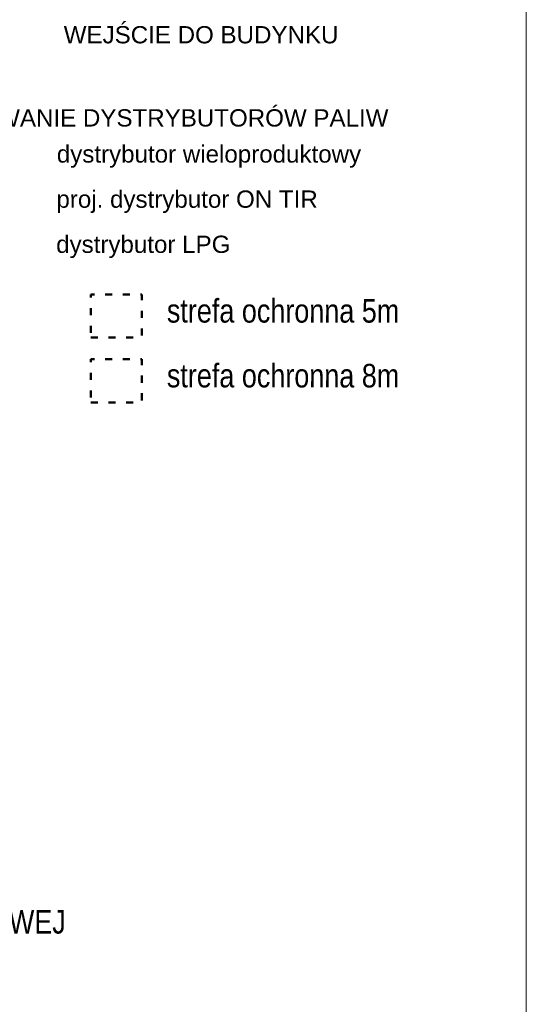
# Model space of a CAD drawing. Header units: metres. Extents: x 7472034 to 8439876, y 5890181 to 5961460.
# Tile 200 of 202: x 8439657 to 8439683, y 5890387 to 5890437. Entities that reach past the tile are written whole.
import ezdxf
from ezdxf.enums import TextEntityAlignment as Align

# ---------------------------------------------------------------- set-up
doc = ezdxf.new("R2010")
doc.units = ezdxf.units.M
doc.header["$MEASUREMENT"] = 0
doc.linetypes.add('ACAD_ISO03W100', pattern=[30, 12, -18])
for name, color, linetype, lineweight in [('_IS_legenda', 7, 'CONTINUOUS', 20), ('a___ogony', 7, 'CONTINUOUS', 5), ('T_strefa-8', 20, 'ACAD_ISO03W100', 50), ('ZAG-OPIS_020', 7, 'CONTINUOUS', 25)]:
    doc.layers.add(name, color=color, linetype=linetype, lineweight=lineweight)
doc.styles.add('ARIAL', font='arial.ttf')
doc.styles.add('Arial Narrow', font='ARIALN.TTF')

msp = doc.modelspace()

# ---------------------------------------------------------------- linework, layer by layer
at = {"layer": 'a___ogony', "ltscale": 0.1}
msp.add_lwpolyline([(8439175.585, 5890486.406), (8439682.733, 5890486.406), (8439682.733, 5890289.798), (8439175.585, 5890289.798)], close=True, dxfattribs=at)
at = {"layer": 'T_strefa-8', "color": 145, "ltscale": 0.03, "flags": 128}
msp.add_lwpolyline([(8439660.533, 5890420.775), (8439663.133, 5890420.775), (8439663.133, 5890422.975), (8439660.533, 5890422.975)], close=True, dxfattribs=at)
at = {"layer": 'T_strefa-8', "color": 151, "ltscale": 0.03, "flags": 128}
msp.add_lwpolyline([(8439660.533, 5890417.475), (8439663.133, 5890417.475), (8439663.133, 5890419.675), (8439660.533, 5890419.675)], close=True, dxfattribs=at)

# ---------------------------------------------------------------- texts
at = {"layer": '_IS_legenda', "style": 'Arial Narrow'}
for s, p in [('strefa ochronna 5m', (8439664.414, 5890421.178)), ('strefa ochronna 8m', (8439664.414, 5890417.878))]:
    msp.add_text(s, height=1.2, rotation=359.9719, dxfattribs=at).set_placement(p, align=Align.BOTTOM_LEFT)
msp.add_text('PROJ. WPUSTY KANALIZACJI DESZCZOWEJ', height=1.2, dxfattribs=at).set_placement((8439630.015, 5890390.419))
at = {"layer": 'ZAG-OPIS_020', "lineweight": 25, "style": 'ARIAL'}
for s, p in [('WEJŚCIE DO BUDYNKU', (8439659.158, 5890436.197)), ('OZNAKOWANIE DYSTRYBUTORÓW PALIW', (8439650.575, 5890431.962))]:
    msp.add_text(s, height=0.88, dxfattribs=at).set_placement(p, align=Align.MIDDLE_LEFT)
for s, p in [('dystrybutor wieloproduktowy', (8439658.806, 5890429.685, 0)), ('proj. dystrybutor ON TIR', (8439658.785, 5890427.385, 0)), ('dystrybutor LPG', (8439658.772, 5890425.085, 0))]:
    msp.add_text(s, height=0.88, dxfattribs=at).set_placement(p)

doc.saveas('drawing.dxf')
